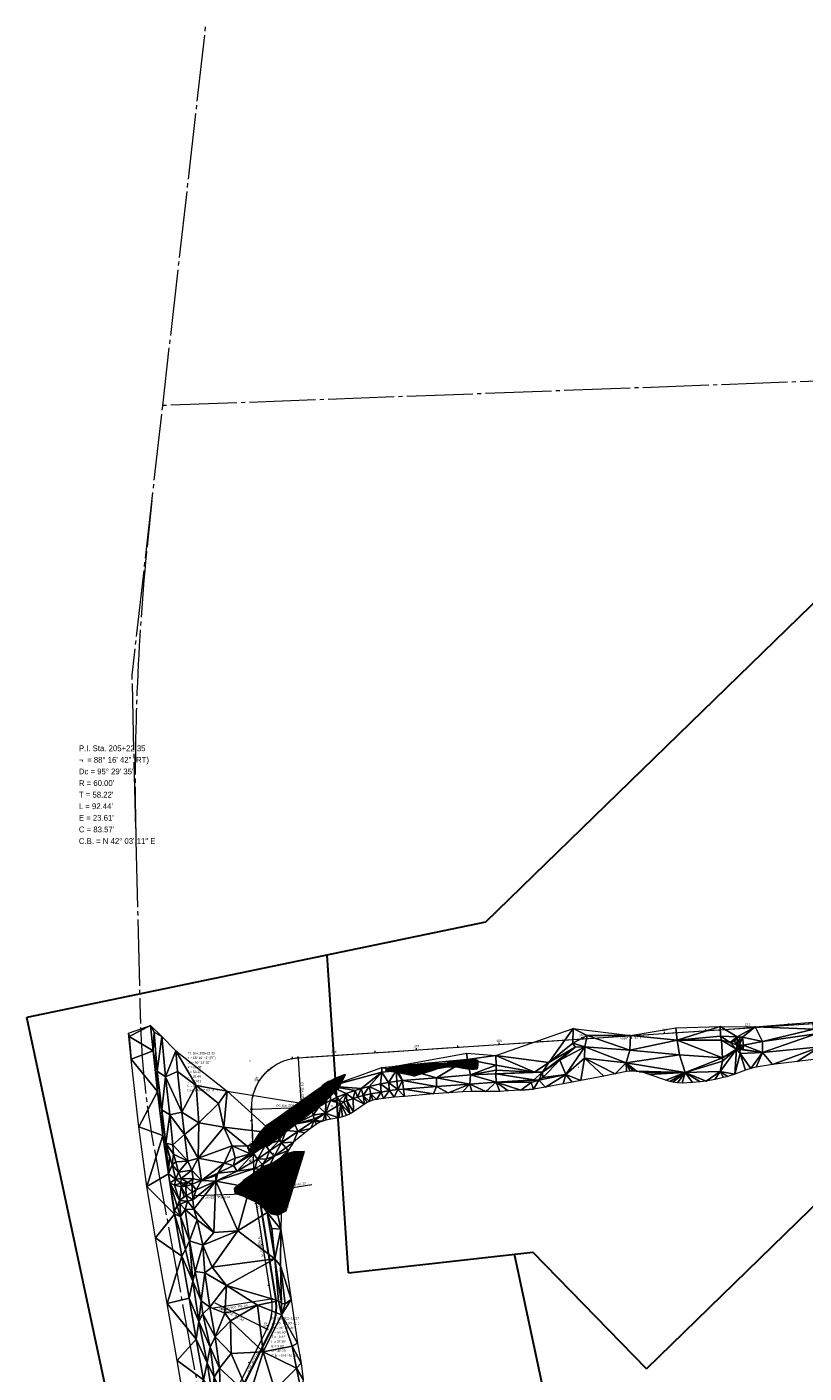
# Model space of a CAD drawing. Extents: x 2399984 to 2508823, y 556481 to 592637.
# Tile 128 of 158: x 2434609 to 2435547, y 569206 to 570831. Entities that reach past the tile are written whole.
import ezdxf
from ezdxf.enums import TextEntityAlignment as Align

# ---------------------------------------------------------------- set-up
doc = ezdxf.new("R2010")
doc.units = 0
doc.header["$MEASUREMENT"] = 0
for name, pattern in [('cl20', [100, 5, -5, 80, -5, 5]), ('cl50', [100, 7.5, -7.5, 70, -7.5, 7.5]), ('stream', [1.4, 0.7, -0.1, 0.1, -0.1, 0.1, -0.1, 0.1, -0.1])]:
    doc.linetypes.add(name, pattern=pattern)
for name, color, linetype, lineweight in [('DT_X_Triangles', 91, 'Continuous', 0), ('EV_Ecological_Wetlands', 151, 'stream', 13), ('GE_P_CL_20', 7, 'cl20', 13), ('GE_P_CL_50', 7, 'cl50', 13), ('RW_X_CL_20', 6, 'cl20', 0)]:
    doc.layers.add(name, color=color, linetype=linetype, lineweight=lineweight)
for name, color, linetype, lineweight, plot in [('GK_Visualization', 30, 'Continuous', 13, False), ('SC_Scratch1', 7, 'Continuous', 0, False), ('SC_Scratch2', 7, 'Continuous', 0, False)]:
    doc.layers.add(name, color=color, linetype=linetype, lineweight=lineweight, plot=plot)
doc.styles.add('Style-font30', font='font30.shx')
doc.styles.add('Style-font31', font='font31.shx')

# ---------------------------------------------------------------- blocks, each defined once
blk = doc.blocks.new('X_9')
at = {"layer": 'GK_Visualization', "color": 1, "linetype": 'Continuous', "lineweight": 0}
for p, q in [((-0.1, -0.1), (0.1, 0.1)), ((-0.1, 0.1), (0.1, -0.1))]:
    blk.add_line(p, q, dxfattribs=at)
blk = doc.blocks.new('X_10')
at = {"layer": 'GK_Visualization', "color": 1, "linetype": 'Continuous', "lineweight": 0}
for p, q in [((-0.1, -0.1), (0.1, 0.1)), ((-0.1, 0.1), (0.1, -0.1))]:
    blk.add_line(p, q, dxfattribs=at)
blk = doc.blocks.new('X_11')
at = {"layer": 'GK_Visualization', "color": 1, "linetype": 'Continuous', "lineweight": 0}
for p, q in [((-0.1, -0.1), (0.1, 0.1)), ((-0.1, 0.1), (0.1, -0.1))]:
    blk.add_line(p, q, dxfattribs=at)
blk = doc.blocks.new('X_12')
at = {"layer": 'GK_Visualization', "color": 1, "linetype": 'Continuous', "lineweight": 0}
for p, q in [((-0.1, -0.1), (0.1, 0.1)), ((-0.1, 0.1), (0.1, -0.1))]:
    blk.add_line(p, q, dxfattribs=at)
blk = doc.blocks.new('X_13')
at = {"layer": 'GK_Visualization', "color": 1, "linetype": 'Continuous', "lineweight": 0}
for p, q in [((-0.1, -0.1), (0.1, 0.1)), ((-0.1, 0.1), (0.1, -0.1))]:
    blk.add_line(p, q, dxfattribs=at)
blk = doc.blocks.new('X_14')
at = {"layer": 'GK_Visualization', "color": 1, "linetype": 'Continuous', "lineweight": 0}
for p, q in [((-0.1, -0.1), (0.1, 0.1)), ((-0.1, 0.1), (0.1, -0.1))]:
    blk.add_line(p, q, dxfattribs=at)
blk = doc.blocks.new('X_125')
at = {"layer": 'GK_Visualization', "color": 1, "linetype": 'Continuous', "lineweight": 0}
for p, q in [((-0.1, -0.1), (0.1, 0.1)), ((-0.1, 0.1), (0.1, -0.1))]:
    blk.add_line(p, q, dxfattribs=at)
blk = doc.blocks.new('X_126')
at = {"layer": 'GK_Visualization', "color": 1, "linetype": 'Continuous', "lineweight": 0}
for p, q in [((-0.1, -0.1), (0.1, 0.1)), ((-0.1, 0.1), (0.1, -0.1))]:
    blk.add_line(p, q, dxfattribs=at)
blk = doc.blocks.new('X_127')
at = {"layer": 'GK_Visualization', "color": 1, "linetype": 'Continuous', "lineweight": 0}
for p, q in [((-0.1, -0.1), (0.1, 0.1)), ((-0.1, 0.1), (0.1, -0.1))]:
    blk.add_line(p, q, dxfattribs=at)
blk = doc.blocks.new('SURVPN-CROSS_44')
at = {"layer": 'GK_Visualization', "color": 30, "linetype": 'Continuous', "lineweight": 0}
for p, q in [((0.1, 0), (-0.1, 0)), ((0, 0.1), (0, -0.1))]:
    blk.add_line(p, q, dxfattribs=at)
blk = doc.blocks.new('SURVPN-CROSS_45')
at = {"layer": 'GK_Visualization', "color": 30, "linetype": 'Continuous', "lineweight": 0}
for p, q in [((0.1, 0), (-0.1, 0)), ((0, 0.1), (0, -0.1))]:
    blk.add_line(p, q, dxfattribs=at)
blk = doc.blocks.new('SURVPN-CROSS_46')
at = {"layer": 'GK_Visualization', "color": 30, "linetype": 'Continuous', "lineweight": 0}
for p, q in [((0.1, 0), (-0.1, 0)), ((0, 0.1), (0, -0.1))]:
    blk.add_line(p, q, dxfattribs=at)
blk = doc.blocks.new('SURVPN-CROSS_47')
at = {"layer": 'GK_Visualization', "color": 30, "linetype": 'Continuous', "lineweight": 0}
for p, q in [((0.1, 0), (-0.1, 0)), ((0, 0.1), (0, -0.1))]:
    blk.add_line(p, q, dxfattribs=at)

msp = doc.modelspace()

# ---------------------------------------------------------------- hatches: boundary and pattern name
at = {"layer": 'EV_Ecological_Wetlands', "linetype": 'Continuous'}
h = msp.add_hatch(dxfattribs=at)
h.set_pattern_fill('HATCH', color=256, style=0, pattern_type=2)
h.set_pattern_definition([(48.8077, (2435063.42464, 569648.2043), (-0.3762517, 0.3292941), [])])
h.paths.add_polyline_path([(2435045.7, 569573.6), (2435045.2, 569573.5), (2435042.1, 569572.2), (2435041.6, 569571.2), (2435042.2, 569570.4), (2435045.2, 569570), (2435052, 569569.3), (2435054, 569569), (2435056.5, 569568.5), (2435072.8, 569565.3), (2435075.5, 569564.6), (2435077.5, 569564.6), (2435079.4, 569565.4), (2435091.4, 569569), (2435097.1, 569570.7), (2435101.6, 569572), (2435104.6, 569573.3), (2435107.6, 569573.8), (2435116.4, 569575.5), (2435129.4, 569574.9), (2435135.1, 569573.8), (2435140.2, 569573), (2435145.6, 569572.4), (2435149, 569572.4), (2435152.2, 569572.9), (2435153.1, 569574.5), (2435153.4, 569578.2), (2435153.4, 569578.6), (2435153.6, 569581.4), (2435153.4, 569582.9), (2435151.1, 569583.7), (2435148.6, 569584.2), (2435143.6, 569584.1), (2435112.3, 569579.5), (2435106.9, 569578.8), (2435101.2, 569579.3), (2435096.9, 569579.4), (2435096.8, 569579.4)])
h = msp.add_hatch(dxfattribs=at)
h.set_pattern_fill('HATCH', color=256, style=0, pattern_type=2)
h.set_pattern_definition([(95.3796, (2435133.30976, 569586.6133), (-0.497798, -0.046877), [])])
h.paths.add_polyline_path([(2435153.4, 569582.9), (2435151.1, 569583.7), (2435148.6, 569584.2), (2435143.6, 569584.1), (2435115.9, 569580), (2435153.5, 569582.2)])
h = msp.add_hatch(dxfattribs=at)
h.set_pattern_fill('HATCH', color=256, style=0, pattern_type=2)
h.set_pattern_definition([(137.0861, (2434842.502, 569490.8567), (-0.6808984, -0.732378), [])])
h.paths.add_polyline_path([(2434897.6, 569504.5), (2434896.5, 569503.4), (2434895.5, 569502.4), (2434894.5, 569501.3), (2434893.5, 569500.2), (2434892.5, 569499.1), (2434891.5, 569498), (2434890.6, 569496.8), (2434889.7, 569495.6), (2434888.8, 569494.5), (2434887.9, 569493.3), (2434887, 569492.1), (2434886.2, 569490.8), (2434885.4, 569489.6), (2434884.6, 569488.3), (2434884.4, 569488.1), (2434883.8, 569487.1), (2434883, 569485.8), (2434882.3, 569484.5), (2434881.6, 569483.2), (2434881, 569482.1), (2434880.8, 569481.7), (2434880.3, 569480.6), (2434879.6, 569479.2), (2434879, 569477.9), (2434878.4, 569476.5), (2434877.9, 569475.1), (2434877.3, 569473.8), (2434876.8, 569472.4), (2434876.4, 569471.3), (2434876.4, 569471.3), (2434877.2, 569471.2), (2434898.2, 569479.5), (2434899.5, 569479.7), (2434900.6, 569480.4), (2434901.1, 569480.7), (2434907.8, 569486.6), (2434928.7, 569502.5), (2434964.1, 569529.1), (2434970.3, 569535.3), (2434984.1, 569548.7), (2434985.2, 569549.5), (2434985.8, 569550.7), (2434988, 569555.4), (2434993.5, 569566.3), (2434993.2, 569566.2), (2434992.1, 569565.8), (2434990.7, 569565.4), (2434989.3, 569564.9), (2434987.9, 569564.3), (2434986.5, 569563.8), (2434985.2, 569563.2), (2434983.8, 569562.6), (2434982.5, 569562), (2434981.1, 569561.4), (2434979.8, 569560.7), (2434978.5, 569560), (2434977.4, 569559.3), (2434976.9, 569559.2), (2434975.8, 569558.7), (2434975.1, 569558.6), (2434972.9, 569557.6), (2434971, 569556.6), (2434969.2, 569555.5), (2434968.6, 569555.1), (2434967.3, 569554.1), (2434965.8, 569552.7), (2434964, 569550.7), (2434952.5, 569542.6), (2434911.6, 569513.8), (2434900.2, 569505.9), (2434899.7, 569505.7), (2434898.2, 569505.1)])
h = msp.add_hatch(dxfattribs=at)
h.set_pattern_fill('HATCH', color=256, style=0, pattern_type=2)
h.set_pattern_definition([(95.3796, (2435096.1708, 569581.6674), (-0.497798, -0.046877), [])])
h.paths.add_polyline_path([(2435101.2, 569579.3), (2435096.9, 569579.4), (2435096.8, 569579.4), (2435087.7, 569578.4), (2435102.3, 569579.2)])
h = msp.add_hatch(dxfattribs=at)
h.set_pattern_fill('HATCH', color=256, style=0, pattern_type=2)
h.set_pattern_definition([(182.0861, (2434846.5141, 569476.52887), (0.0182007, -0.4996686), [])])
h.paths.add_polyline_path([(2434898.2, 569505.1), (2434897.6, 569504.5), (2434896.5, 569503.4), (2434895.5, 569502.4), (2434894.5, 569501.3), (2434893.5, 569500.2), (2434892.5, 569499.1), (2434891.5, 569498), (2434890.6, 569496.8), (2434889.7, 569495.6), (2434888.8, 569494.5), (2434887.9, 569493.3), (2434887, 569492.1), (2434886.2, 569490.8), (2434885.4, 569489.6), (2434884.6, 569488.3), (2434884.4, 569488.1), (2434883.8, 569487.1), (2434883, 569485.8), (2434882.3, 569484.5), (2434881.6, 569483.2), (2434881, 569482.1), (2434880.8, 569481.7), (2434880.3, 569480.6), (2434879.6, 569479.2), (2434879, 569477.9), (2434878.4, 569476.5), (2434877.9, 569475.1), (2434877.3, 569473.8), (2434876.8, 569472.4), (2434876.4, 569471.3), (2434876.4, 569471.3), (2434877.2, 569471.2), (2434896, 569478.6), (2434898.4, 569505.1)])
h = msp.add_hatch(dxfattribs=at)
h.set_pattern_fill('HATCH', color=256, style=0, pattern_type=2)
h.set_pattern_definition([(137.0861, (2434841.7886, 569480.4641), (-0.6808984, -0.732378), [])])
h.paths.add_polyline_path([(2434930.7, 569472.7), (2434922.1, 569470.4), (2434906.8, 569459.7), (2434895.3, 569455.3), (2434879.4, 569444.6), (2434869.8, 569437.6), (2434865.1, 569433.2), (2434859.1, 569428.5), (2434859.9, 569423), (2434870.1, 569419.1), (2434880.7, 569414.4), (2434887, 569411.3), (2434897.1, 569403.5), (2434903.6, 569397.7), (2434911.5, 569396.4), (2434921.9, 569401.4), (2434943.8, 569473.3)])
h = msp.add_hatch(dxfattribs=at)
h.set_pattern_fill('HATCH', color=256, style=0, pattern_type=2)
h.set_pattern_definition([(182.0861, (2434879.6023, 569429.99326), (0.018201, -0.4996686), [])])
h.paths.add_polyline_path([(2434879.4, 569444.6), (2434870.4, 569438.1), (2434872.2, 569418.1), (2434880.7, 569414.4), (2434887, 569411.3), (2434897.1, 569403.5), (2434898.3, 569402.4), (2434896.7, 569410), (2434894.6, 569454.8)])

# ---------------------------------------------------------------- linework, layer by layer
at = {"layer": 'EV_Ecological_Wetlands', "linetype": 'Continuous', "flags": 128}
for points in [[(2435045.7, 569573.6), (2435045.2, 569573.5), (2435042.1, 569572.2), (2435041.6, 569571.2), (2435042.2, 569570.4), (2435045.2, 569570), (2435052, 569569.3), (2435054, 569569), (2435056.5, 569568.5), (2435072.8, 569565.3), (2435075.5, 569564.6), (2435077.5, 569564.6), (2435079.4, 569565.4), (2435091.4, 569569), (2435097.1, 569570.7), (2435101.6, 569572), (2435104.6, 569573.3), (2435107.6, 569573.8), (2435116.4, 569575.5), (2435129.4, 569574.9), (2435135.1, 569573.8), (2435140.2, 569573), (2435145.6, 569572.4), (2435149, 569572.4), (2435152.2, 569572.9), (2435153.1, 569574.5), (2435153.4, 569578.2), (2435153.4, 569578.6), (2435153.6, 569581.4), (2435153.4, 569582.9), (2435151.1, 569583.7), (2435148.6, 569584.2), (2435143.6, 569584.1), (2435112.3, 569579.5), (2435106.9, 569578.8), (2435101.2, 569579.3), (2435096.9, 569579.4), (2435096.8, 569579.4), (2435045.7, 569573.6)], [(2435153.4, 569582.9), (2435151.1, 569583.7), (2435148.6, 569584.2), (2435143.6, 569584.1), (2435115.9, 569580), (2435153.5, 569582.2), (2435153.4, 569582.9)], [(2434897.6, 569504.5), (2434896.5, 569503.4), (2434895.5, 569502.4), (2434894.5, 569501.3), (2434893.5, 569500.2), (2434892.5, 569499.1), (2434891.5, 569498), (2434890.6, 569496.8), (2434889.7, 569495.6), (2434888.8, 569494.5), (2434887.9, 569493.3), (2434887, 569492.1), (2434886.2, 569490.8), (2434885.4, 569489.6), (2434884.6, 569488.3), (2434884.4, 569488.1), (2434883.8, 569487.1), (2434883, 569485.8), (2434882.3, 569484.5), (2434881.6, 569483.2), (2434881, 569482.1), (2434880.8, 569481.7), (2434880.3, 569480.6), (2434879.6, 569479.2), (2434879, 569477.9), (2434878.4, 569476.5), (2434877.9, 569475.1), (2434877.3, 569473.8), (2434876.8, 569472.4), (2434876.4, 569471.3), (2434876.4, 569471.3), (2434877.2, 569471.2), (2434898.2, 569479.5), (2434899.5, 569479.7), (2434900.6, 569480.4), (2434901.1, 569480.7), (2434907.8, 569486.6), (2434928.7, 569502.5), (2434964.1, 569529.1), (2434970.3, 569535.3), (2434984.1, 569548.7), (2434985.2, 569549.5), (2434985.8, 569550.7), (2434988, 569555.4), (2434993.5, 569566.3), (2434993.2, 569566.2), (2434992.1, 569565.8), (2434990.7, 569565.4), (2434989.3, 569564.9), (2434987.9, 569564.3), (2434986.5, 569563.8), (2434985.2, 569563.2), (2434983.8, 569562.6), (2434982.5, 569562), (2434981.1, 569561.4), (2434979.8, 569560.7), (2434978.5, 569560), (2434977.4, 569559.3), (2434976.9, 569559.2), (2434975.8, 569558.7), (2434975.1, 569558.6), (2434972.9, 569557.6), (2434971, 569556.6), (2434969.2, 569555.5), (2434968.6, 569555.1), (2434967.3, 569554.1), (2434965.8, 569552.7), (2434964, 569550.7), (2434952.5, 569542.6), (2434911.6, 569513.8), (2434900.2, 569505.9), (2434899.7, 569505.7), (2434898.2, 569505.1), (2434897.6, 569504.5)], [(2435101.2, 569579.3), (2435096.9, 569579.4), (2435096.8, 569579.4), (2435087.7, 569578.4), (2435102.3, 569579.2), (2435101.2, 569579.3)], [(2434898.2, 569505.1), (2434897.6, 569504.5), (2434896.5, 569503.4), (2434895.5, 569502.4), (2434894.5, 569501.3), (2434893.5, 569500.2), (2434892.5, 569499.1), (2434891.5, 569498), (2434890.6, 569496.8), (2434889.7, 569495.6), (2434888.8, 569494.5), (2434887.9, 569493.3), (2434887, 569492.1), (2434886.2, 569490.8), (2434885.4, 569489.6), (2434884.6, 569488.3), (2434884.4, 569488.1), (2434883.8, 569487.1), (2434883, 569485.8), (2434882.3, 569484.5), (2434881.6, 569483.2), (2434881, 569482.1), (2434880.8, 569481.7), (2434880.3, 569480.6), (2434879.6, 569479.2), (2434879, 569477.9), (2434878.4, 569476.5), (2434877.9, 569475.1), (2434877.3, 569473.8), (2434876.8, 569472.4), (2434876.4, 569471.3), (2434876.4, 569471.3), (2434877.2, 569471.2), (2434896, 569478.6), (2434898.4, 569505.1), (2434898.2, 569505.1)], [(2434930.7, 569472.7), (2434922.1, 569470.4), (2434906.8, 569459.7), (2434895.3, 569455.3), (2434879.4, 569444.6), (2434869.8, 569437.6), (2434865.1, 569433.2), (2434859.1, 569428.5), (2434859.9, 569423), (2434870.1, 569419.1), (2434880.7, 569414.4), (2434887, 569411.3), (2434897.1, 569403.5), (2434903.6, 569397.7), (2434911.5, 569396.4), (2434921.9, 569401.4), (2434943.8, 569473.3), (2434930.7, 569472.7)], [(2434879.4, 569444.6), (2434870.4, 569438.1), (2434872.2, 569418.1), (2434880.7, 569414.4), (2434887, 569411.3), (2434897.1, 569403.5), (2434898.3, 569402.4), (2434896.7, 569410), (2434894.6, 569454.8), (2434879.4, 569444.6)]]:
    msp.add_lwpolyline(points, close=True, dxfattribs=at)
at = {"layer": 'GE_P_CL_20'}
for p, q in [((2434936.1, 569586.3), (2435739.5, 569639.7)), ((2434883.9, 569422.3), (2434880.1, 569524.2)), ((2434904.2, 569295.1), (2434883.9, 569422.3)), ((2434859.3, 569180.3), (2434898.6, 569258.7))]:
    msp.add_line(p, q, dxfattribs=at)
at = {"layer": 'GE_P_CL_20', "linetype": 'Continuous'}
for p, q in [((2435378.6, 569615.7), (2435378.4, 569617.7)), ((2435428.5, 569619), (2435428.3, 569621)), ((2435478.3, 569622.3), (2435478.2, 569624.3)), ((2435528.2, 569625.7), (2435528.1, 569627.7)), ((2435129.1, 569599.1), (2435129, 569601.1)), ((2435179, 569602.4), (2435178.9, 569604.4)), ((2435228.9, 569605.7), (2435228.8, 569607.7)), ((2435278.8, 569609.1), (2435278.7, 569611.1)), ((2435328.7, 569612.4), (2435328.5, 569614.4)), ((2434929.6, 569585.5), (2434929.2, 569587.4)), ((2434936.2, 569585.3), (2434940.8, 569515.3)), ((2434979.5, 569589.1), (2434979.3, 569591.1)), ((2435029.3, 569592.5), (2435029.2, 569594.5)), ((2435079.2, 569595.8), (2435079.1, 569597.8)), ((2434889.3, 569558.3), (2434887.6, 569559.4)), ((2434881.1, 569524.2), (2434950, 569526.7)), ((2434880.7, 569510.1), (2434878.7, 569510)), ((2434882.5, 569460.1), (2434880.5, 569460)), ((2434882.9, 569422.2), (2434810.9, 569419.6)), ((2434884.8, 569422.4), (2434952.8, 569433.3)), ((2434885.8, 569410.3), (2434883.8, 569410)), ((2434893.7, 569360.9), (2434891.7, 569360.6)), ((2434901.6, 569311.5), (2434899.6, 569311.2)), ((2434903.2, 569294.9), (2434834, 569283.9)), ((2434897.7, 569259.2), (2434836.1, 569290)), ((2434900.3, 569262.4), (2434898.4, 569263.2)), ((2434878, 569217.7), (2434876.2, 569218.5))]:
    msp.add_line(p, q, dxfattribs=at)
for centre in [(2434936.1, 569586.3), (2434880.1, 569524.2), (2434883.9, 569422.3), (2434883.9, 569422.3), (2434904.2, 569295.1), (2434898.6, 569258.7)]:
    msp.add_circle(centre, 1, dxfattribs=at)
at = {"layer": 'GE_P_CL_20', "extrusion": (0, 0, -1)}
msp.add_arc((-2434940.1, 569526.4), 60, 357.9139, 86.1923, dxfattribs=at)
at = {"layer": 'GE_P_CL_20'}
msp.add_arc((2434845, 569285.6), 60, 333.3861, 9.0861, dxfattribs=at)
at = {"layer": 'GK_Visualization', "color": 1, "flags": 128}
for points in [[(2434883.9, 569422.3), (2434880.1, 569524.2, -0.40544), (2434936.1, 569586.3), (2435739.5, 569639.7, 0.406061), (2435795.5, 569701.9)], [(2435361.4, 567796.4), (2435241.8, 567943, -0.091254), (2435231.4, 567962), (2435077.1, 568427.8), (2434984.5, 568863.9, 0.156821), (2434966.2, 568895.8), (2434901.5, 568954.7, -0.162787), (2434883, 568987.9), (2434854, 569142.3, -0.164079), (2434859.3, 569180.3), (2434898.6, 569258.7, 0.157043), (2434904.2, 569295.1), (2434883.9, 569422.3, -0.061163), (2434883.3, 569436.9)], [(2435361.4, 567796.4), (2435241.8, 567943, -0.091254), (2435231.4, 567962), (2435077.1, 568427.8), (2434984.5, 568863.9, 0.156821), (2434966.2, 568895.8), (2434901.5, 568954.7, -0.162787), (2434883, 568987.9), (2434854, 569142.3, -0.164079), (2434859.3, 569180.3), (2434898.6, 569258.7, 0.157043), (2434904.2, 569295.1), (2434883.9, 569422.3, -0.061163), (2434883.3, 569436.9)]]:
    msp.add_lwpolyline(points, format="xyb", dxfattribs=at)
at = {"layer": 'GK_Visualization', "color": 30, "extrusion": (0, 0, -1)}
msp.add_arc((-2434940.1, 569526.4), 60, 357.9139, 86.1923, dxfattribs=at)
at = {"layer": 'RW_X_CL_20'}
for p, q in [((2434824.2, 570830.9), (2434772.4, 570373.3)), ((2434772.4, 570374.1), (2436047.4, 570421.8)), ((2434772.4, 570373.3), (2434735.5, 570048.1)), ((2434760.5, 570269), (2434754.3, 570207.9)), ((2434735.5, 570048.1), (2434745.7, 569632.8)), ((2434760.9, 569485.1), (2434861.6, 568934))]:
    msp.add_line(p, q, dxfattribs=at)
for centre, radius, start, end in [((2437604.4, 569917.7), 2864.8, 174.1877, 181.4045), ((2435700.4, 569656.5), 954.9, 181.4198, 190.3391)]:
    msp.add_arc(centre, radius, start, end, dxfattribs=at)
at = {"layer": 'SC_Scratch1', "color": 4, "lineweight": 30}
for p, q in [((2435162.5, 569749.9), (2435630.2, 570205.7)), ((2435356.5, 569210.9), (2436385.2, 570213.5)), ((2435162.5, 569749.9), (2434608.9, 569635)), ((2434996.9, 569326.8), (2434971.4, 569710.2)), ((2434908.9, 568222.8), (2434608.9, 569635)), ((2434996.9, 569326.8), (2435219.3, 569351.8)), ((2435393.8, 568424.5), (2435197.4, 569349.3)), ((2435356.5, 569210.9), (2435219.3, 569351.8))]:
    msp.add_line(p, q, dxfattribs=at)
at = {"layer": 'SC_Scratch2', "color": 4, "linetype": 'Continuous', "lineweight": 30}
for p, q in [((2434909.1, 569295.9), (2434888.8, 569423.1)), ((2434863.8, 569178), (2434903.1, 569256.5))]:
    msp.add_line(p, q, dxfattribs=at)
msp.add_arc((2434845, 569285.6), 65, 333.3861, 9.0861, dxfattribs=at)

# ---------------------------------------------------------------- block references
at = {"layer": 'GK_Visualization', "color": 30, "linetype": 'Continuous', "lineweight": 0}
for name, p in [('SURVPN-CROSS_46', (2434878, 569582.4)), ('SURVPN-CROSS_44', (2434936.1, 569586.3)), ('SURVPN-CROSS_45', (2434880.1, 569524.2)), ('SURVPN-CROSS_47', (2434940.1, 569526.4))]:
    msp.add_blockref(name, p, dxfattribs=at)
at = {"layer": 'GK_Visualization', "color": 1, "linetype": 'Continuous', "lineweight": 0}
for name, p in [('X_127', (2434936.1, 569586.3)), ('X_14', (2435274.4, 569575)), ('X_13', (2435007.2, 569541)), ('X_126', (2434880.1, 569524.2)), ('X_12', (2434977.1, 569528.1)), ('X_11', (2434906.6, 569471.1)), ('X_125', (2434883.9, 569422.3)), ('X_10', (2434885, 569415)), ('X_9', (2434898.6, 569258.7))]:
    msp.add_blockref(name, p, dxfattribs=at)

# ---------------------------------------------------------------- texts
at = {"layer": 'GE_P_CL_20', "linetype": 'Continuous', "style": 'Style-font31'}
for s, rotation, p in [('209', 3.8077, (2435278.7, 569612.1)), ('210', 3.8077, (2435378.5, 569618.7)), ('211', 3.8077, (2435478.4, 569625.3)), ('207', 3.8077, (2435079.4, 569598.8)), ('208', 3.8077, (2435178.9, 569605.4)), ('206', 3.8077, (2434979.4, 569592.1)), ('205', 57.8327, (2434886.8, 569560)), ('204', 92.0861, (2434879.5, 569460.1)), ('203', 99.0861, (2434890.7, 569360.5)), ('202', 67.2555, (2434897.5, 569263.6))]:
    msp.add_text(s, height=2.8, rotation=rotation, dxfattribs=at).set_placement(p, align=Align.CENTER)
for s, rotation, p in [('N 86%%d 11\' 32" E', 3.8077, (2435337.9, 569611.6)), ('N 2%%d 05\' 10" W', 272.0861, (2434880.6, 569473)), ('N 9%%d 05\' 10" W', 279.0861, (2434892.7, 569358.2)), ('N 26%%d 36\' 50" E', 63.3861, (2434880.2, 569218.9))]:
    msp.add_text(s, height=2.8, rotation=rotation, dxfattribs=at).set_placement(p, align=Align.TOP_CENTER)
for s, p in [('¬', (2434802.4, 569587.6)), ('P.I. Sta. 205+22.35', (2434802.4, 569593.2)), ('= 88%%d 16\' 42" (RT)', (2434805.9, 569587.6)), ("T = 58.22'", (2434802.4, 569570.8)), ('Dc = 95%%d 29\' 35"', (2434802.4, 569582)), ("R = 60.00'", (2434802.4, 569576.4)), ("C = 83.57'", (2434802.4, 569554)), ("L = 92.44'", (2434802.4, 569565.2)), ("E = 23.61'", (2434802.4, 569559.6)), ('C.B. = N 42%%d 03\' 11" E', (2434802.4, 569548.4)), ('¬', (2434887, 569446.4)), ('P.I. Sta. 203+99.63', (2434887, 569452)), ('Dc = 95%%d 29\' 35"', (2434887, 569440.8)), ('= 64%%d 00\' 45" (RT)', (2434890.5, 569446.4)), ("T = 37.50'", (2434887, 569429.6)), ("R = 60.00'", (2434887, 569435.2)), ("L = 67.03'", (2434887, 569424)), ("C = 63.60'", (2434887, 569412.8)), ('C.B. = N 22%%d 55\' 13" E', (2434887, 569407.2)), ("E = 10.76'", (2434887, 569418.4)), ('¬', (2434904, 569267.4)), ('P.I. Sta. 202+15.27', (2434904, 569273)), ('Dc = 95%%d 29\' 35"', (2434904, 569261.8)), ('= 35%%d 42\' 00" (LT)', (2434907.5, 569267.4)), ("T = 19.32'", (2434904, 569250.6)), ("R = 60.00'", (2434904, 569256.2)), ("L = 37.38'", (2434904, 569245)), ("C = 36.78'", (2434904, 569233.8)), ('C.B. = N 8%%d 45\' 50" E', (2434904, 569228.2)), ("E = 3.03'", (2434904, 569239.4))]:
    msp.add_text(s, height=2.8, dxfattribs=at).set_placement(p, align=Align.TOP_LEFT)
for s, rotation, p in [('PT Sta. 205+56.57', 273.8077, (2434939.5, 569556.4)), ('PC Sta. 204+64.13', 2.0861, (2434910.1, 569526.7)), ('PC Sta. 203+62.13', 9.0861, (2434913.3, 569428.4)), ('POT Sta. 203+62.13', 182.0861, (2434853.9, 569419.8)), ('PC Sta. 201+95.95', 153.3861, (2434871.1, 569270.9)), ('PT Sta. 202+33.33', 189.0861, (2434874.8, 569289))]:
    msp.add_text(s, height=2.8, rotation=rotation, dxfattribs=at).set_placement(p)
at = {"layer": 'GE_P_CL_50', "linetype": 'Continuous', "style": 'Style-font31'}
for s, p in [('P.I. Sta. 205+22.35', (2434671.6, 569963.5)), ('¬', (2434671.6, 569949.5)), ('= 88%%d 16\' 42" (RT)', (2434681.6, 569949.5)), ('Dc = 95%%d 29\' 35"', (2434671.6, 569935.5)), ("T = 58.22'", (2434671.6, 569907.5)), ("R = 60.00'", (2434671.6, 569921.5)), ("L = 92.44'", (2434671.6, 569893.5)), ("E = 23.61'", (2434671.6, 569879.5)), ("C = 83.57'", (2434671.6, 569865.5)), ('C.B. = N 42%%d 03\' 11" E', (2434671.6, 569851.5))]:
    msp.add_text(s, height=7, dxfattribs=at).set_placement(p, align=Align.TOP_LEFT)
at = {"layer": 'GK_Visualization', "color": 1, "style": 'Style-font30'}
for s, p in [('MJT202', (2434936.1, 569586.3)), ('TEMP79', (2435274.4, 569575)), ('TEMP78', (2435007.2, 569541)), ('MJT201', (2434880.1, 569524.2)), ('TEMP77', (2434977.1, 569528.1)), ('TEMP76', (2434906.6, 569471.1)), ('MJT200', (2434883.9, 569422.3)), ('TEMP75', (2434885, 569415)), ('TEMP74', (2434898.6, 569258.7))]:
    msp.add_text(s, height=0.14, dxfattribs=at).set_placement(p, align=Align.RIGHT)

# ---------------------------------------------------------------- meshes
at = {"layer": 'DT_X_Triangles'}
mesh = msp.add_polyface(dxfattribs=at)
corners = [(2435465.9, 569611.5), (2435487.6, 569623.6), (2435472.3, 569611.2), (2435469.3, 569596.4), (2435496.6, 569592.8), (2435469.7, 569591.4), (2435473.4, 569596.3), (2435482.4, 569573.5), (2435476, 569571.5), (2435472.1, 569597.4), (2435473.4, 569600.9), (2435472.9, 569596.7), (2435496.4, 569606.1), (2435473.6, 569601.4), (2435489, 569575), (2435557.2, 569629.1), (2435558.7, 569620.9), (2435508.7, 569578.1), (2435561.4, 569615.2), (2435566.2, 569599.4), (2435538.3, 569582), (2435568.1, 569585.5), (2435633.2, 569619.3), (2435632.4, 569639.2), (2435635.2, 569630.4), (2435629.6, 569605.7), (2435606.9, 569589.3), (2435583.6, 569587.2), (2435629.7, 569594.8), (2435630.1, 569590.8), (2435666.2, 569599.6), (2435659.8, 569630.8), (2435635.3, 569590.6), (2435640.3, 569639.2), (2435647.7, 569641.7), (2435639.8, 569589.9), (2435657.8, 569642.4)]
mesh.append_faces([[corners[k] for k in face] for face in [(0, 1, 2), (3, 4, 5), (3, 6, 4), (5, 4, 7), (5, 7, 8), (9, 10, 11), (2, 1, 12), (2, 12, 13), (11, 10, 6), (6, 13, 4), (6, 10, 13), (13, 12, 4), (7, 4, 14), (1, 15, 16), (1, 16, 12), (14, 4, 17), (12, 18, 4), (12, 16, 18), (4, 19, 17), (4, 18, 19), (17, 19, 20), (20, 19, 21), (15, 22, 16), (15, 23, 24), (15, 24, 22), (16, 25, 18), (16, 22, 25), (18, 25, 19), (19, 26, 27), (19, 27, 21), (19, 25, 28), (19, 28, 26), (26, 28, 29), (25, 30, 28), (25, 22, 31), (28, 30, 32), (28, 32, 29), (23, 33, 24), (23, 34, 33), (22, 24, 31), (24, 33, 31), (32, 30, 35), (33, 34, 36)]])
mesh = msp.add_polyface(dxfattribs=at)
corners = [(2434731.6, 569616.1), (2434758.2, 569625.4), (2434732.2, 569611.9), (2434734.8, 569584.6), (2434761.2, 569594.7), (2434766.3, 569545.6), (2434744, 569502.8), (2434773, 569492.6), (2434753.8, 569431), (2434771.9, 569611.8), (2434762.3, 569617.1), (2434766.2, 569570.3), (2434776.2, 569563.4), (2434771.6, 569523.5), (2434781.4, 569517.4), (2434776.6, 569483.4), (2434788.8, 569594.7), (2434779.7, 569446.3), (2434790.7, 569569.8), (2434795.8, 569520.5), (2434784.8, 569481.3), (2434785.6, 569470.1), (2434784, 569457.2), (2434781.1, 569467.1), (2434798.9, 569493.7), (2434788.5, 569460.8), (2434802.9, 569461.6), (2434813.1, 569552.9), (2434816.4, 569507.9), (2434815.4, 569464.9)]
mesh.append_faces([[corners[k] for k in face] for face in [(0, 1, 2), (0, 2, 3), (2, 1, 4), (2, 4, 3), (3, 4, 5), (3, 5, 6), (6, 5, 7), (6, 7, 8), (1, 9, 10), (1, 10, 4), (4, 10, 11), (4, 11, 5), (10, 9, 11), (11, 9, 12), (11, 12, 13), (11, 13, 5), (5, 13, 7), (13, 12, 14), (13, 14, 15), (13, 15, 7), (9, 16, 12), (7, 15, 17), (12, 16, 18), (12, 18, 19), (12, 19, 14), (15, 14, 20), (15, 20, 21), (15, 21, 22), (15, 22, 23), (15, 23, 17), (14, 19, 24), (14, 24, 20), (22, 21, 25), (20, 24, 26), (20, 26, 21), (21, 26, 25), (16, 27, 18), (18, 27, 19), (19, 27, 28), (19, 28, 24), (24, 28, 29), (24, 29, 26)]])
mesh = msp.add_polyface(dxfattribs=at)
corners = [(2435140.3, 569584.4), (2435174.9, 569589.2), (2435175, 569577.2), (2435143.3, 569554.4), (2435144.2, 569565.6), (2435175.3, 569556.7), (2435162.8, 569545.4), (2435175.1, 569571.5), (2435174.9, 569566.8), (2435179.7, 569545.6), (2435221.4, 569569.1), (2435231.1, 569569), (2435220.8, 569559.8), (2435267.9, 569621.5), (2435238.7, 569580.6), (2435205, 569547.3), (2435189.8, 569546.2), (2435226.8, 569559.2), (2435217.5, 569556.5), (2435220.1, 569548.4), (2435220.4, 569548.4), (2435234.7, 569550.7), (2435259.1, 569566.1), (2435231.3, 569562.6), (2435270.7, 569599.1), (2435252.1, 569583.3), (2435256.1, 569554.7), (2435267.8, 569604.1), (2435282, 569599.7), (2435266.8, 569556.7), (2435281.8, 569586), (2435277.5, 569558.8)]
mesh.append_faces([[corners[k] for k in face] for face in [(0, 1, 2), (3, 4, 5), (3, 5, 6), (4, 2, 7), (4, 7, 8), (4, 8, 5), (6, 5, 9), (8, 7, 10), (8, 10, 11), (8, 11, 12), (8, 12, 5), (1, 13, 14), (1, 14, 10), (1, 10, 2), (2, 10, 7), (5, 15, 16), (5, 16, 9), (5, 12, 17), (5, 17, 18), (5, 18, 15), (15, 19, 20), (15, 18, 19), (18, 17, 20), (18, 20, 19), (20, 17, 21), (12, 11, 17), (10, 14, 11), (17, 22, 21), (17, 11, 23), (17, 23, 22), (11, 14, 24), (11, 24, 25), (11, 25, 23), (23, 25, 22), (21, 22, 26), (14, 13, 27), (14, 27, 24), (25, 24, 28), (25, 28, 22), (26, 22, 29), (22, 30, 31), (22, 31, 29)]])
mesh = msp.add_polyface(dxfattribs=at)
corners = [(2435259.1, 569566.1), (2435282, 569599.7), (2435281.8, 569586), (2435267.8, 569604.1), (2435267.9, 569621.5), (2435284.9, 569613.1), (2435270.7, 569599.1), (2435337.1, 569613.1), (2435277.5, 569558.8), (2435305, 569564.3), (2435332.2, 569580.3), (2435318.8, 569567.1), (2435336.4, 569595.4), (2435332.6, 569569.7), (2435340.7, 569570.3), (2435336.8, 569570.3), (2435396.3, 569589.8), (2435403.1, 569568.4), (2435344.4, 569570), (2435393.4, 569607.4), (2435391.8, 569622.4), (2435347.9, 569569.5), (2435354.3, 569568), (2435360, 569566.2), (2435379.8, 569559.2), (2435384.8, 569557.8), (2435388.5, 569556.9), (2435394.1, 569556), (2435445.6, 569624.1), (2435448.1, 569586.4), (2435446, 569612.2), (2435447.2, 569607.5), (2435399.7, 569555.8), (2435412.1, 569556.4), (2435448.2, 569582.3), (2435445.5, 569569.9), (2435428.6, 569558.2), (2435421.5, 569557.3)]
mesh.append_faces([[corners[k] for k in face] for face in [(0, 1, 2), (3, 4, 5), (3, 5, 1), (3, 1, 6), (4, 7, 5), (8, 2, 9), (2, 1, 10), (2, 10, 11), (2, 11, 9), (1, 5, 12), (1, 12, 10), (5, 7, 12), (11, 10, 13), (10, 14, 15), (10, 15, 13), (10, 12, 16), (10, 16, 17), (10, 17, 18), (10, 18, 14), (12, 7, 19), (12, 19, 16), (7, 20, 19), (18, 17, 21), (21, 17, 22), (22, 17, 23), (23, 17, 24), (24, 17, 25), (25, 17, 26), (26, 17, 27), (20, 28, 19), (19, 29, 16), (19, 28, 30), (19, 30, 31), (19, 31, 29), (27, 17, 32), (16, 29, 17), (32, 17, 33), (17, 34, 35), (17, 35, 36), (17, 36, 37), (17, 37, 33), (17, 29, 34)]])
mesh = msp.add_polyface(dxfattribs=at)
corners = [(2435428.6, 569558.2), (2435445.5, 569569.9), (2435439.1, 569560), (2435449.6, 569562.3), (2435463.3, 569566.7), (2435454.7, 569563.7), (2435448.2, 569582.3), (2435465.1, 569596.9), (2435445.6, 569624.1), (2435487.6, 569623.6), (2435465.9, 569611.5), (2435446, 569612.2), (2435457.7, 569604.7), (2435447.2, 569607.5), (2435448.1, 569586.4), (2435462.9, 569606.2), (2435465.9, 569601.7), (2435466, 569601.9), (2435469.7, 569591.4), (2435476, 569571.5), (2435465.8, 569597), (2435469.3, 569596.4), (2435466.9, 569600.7), (2435466.7, 569597.5), (2435472.9, 569596.7), (2435472.3, 569611.2), (2435469.4, 569610.9), (2435468.9, 569601.7), (2435473.6, 569601.4), (2435473.4, 569600.9), (2435472.1, 569600.7), (2435472.1, 569597.4), (2435473.4, 569596.3)]
mesh.append_faces([[corners[k] for k in face] for face in [(0, 1, 2), (2, 1, 3), (1, 4, 5), (1, 5, 3), (1, 6, 7), (1, 7, 4), (8, 9, 10), (8, 10, 11), (11, 10, 12), (11, 12, 13), (13, 12, 7), (13, 7, 14), (14, 7, 6), (12, 15, 16), (12, 16, 7), (12, 10, 15), (15, 10, 17), (15, 17, 16), (4, 18, 19), (4, 7, 18), (7, 16, 20), (7, 20, 21), (7, 21, 18), (20, 22, 23), (20, 23, 24), (20, 24, 21), (20, 16, 22), (10, 25, 26), (10, 26, 27), (10, 27, 17), (16, 17, 27), (16, 27, 28), (16, 28, 29), (16, 29, 30), (16, 30, 22), (23, 22, 31), (23, 31, 24), (22, 30, 31), (27, 26, 25), (27, 25, 28), (21, 24, 32), (31, 30, 29)]])
mesh = msp.add_polyface(dxfattribs=at)
corners = [(2434788.8, 569594.7), (2434850.4, 569546), (2434813.1, 569552.9), (2434840.3, 569530.9), (2434816.4, 569507.9), (2434815.4, 569464.9), (2434846.7, 569502.5), (2434856.6, 569479.8), (2434847.1, 569458.9), (2434906.3, 569495.4), (2434874.8, 569479.5), (2434860.3, 569465), (2434947.3, 569530.1), (2434878.3, 569470.4), (2434858.4, 569456.4), (2434882.5, 569470.6), (2434862.7, 569449.2), (2434887.3, 569463.8), (2434879.5, 569474.5), (2434896.9, 569480.6), (2434901.7, 569473.8), (2434898, 569464.4), (2434893.3, 569457.6), (2434907.4, 569467.5), (2434913.5, 569486.5), (2434911.3, 569490.7), (2434899.1, 569450.6), (2434924, 569474.5), (2434916.1, 569483.7), (2434921.9, 569498.3), (2434921.5, 569477.4), (2434913.9, 569488.5), (2434916.3, 569484.2)]
mesh.append_faces([[corners[k] for k in face] for face in [(0, 1, 2), (2, 1, 3), (2, 3, 4), (5, 4, 6), (5, 6, 7), (5, 7, 8), (4, 3, 6), (3, 1, 6), (6, 1, 9), (6, 9, 10), (6, 10, 7), (8, 7, 11), (1, 12, 9), (7, 13, 11), (7, 10, 13), (14, 11, 13), (14, 13, 15), (16, 15, 17), (10, 18, 13), (10, 9, 19), (10, 19, 18), (13, 18, 15), (18, 19, 15), (15, 19, 17), (17, 20, 21), (17, 21, 22), (17, 19, 20), (22, 21, 23), (19, 24, 20), (19, 9, 25), (19, 25, 24), (21, 20, 23), (26, 23, 27), (20, 28, 23), (20, 24, 28), (9, 29, 25), (23, 28, 30), (25, 29, 31), (25, 31, 24), (24, 32, 28), (24, 31, 32), (31, 29, 32)]])
mesh = msp.add_polyface(dxfattribs=at)
corners = [(2435022.1, 569551.7), (2435035.5, 569554.7), (2435036.5, 569544.9), (2435024, 569542.7), (2435037.2, 569569), (2435022.4, 569533.5), (2435026.5, 569535.1), (2435030.8, 569536.1), (2435039.2, 569537.3), (2435045.4, 569556.5), (2435046.5, 569546.6), (2435037.2, 569574.5), (2435054.5, 569570.6), (2435053.7, 569576.3), (2435051.9, 569538.6), (2435055.4, 569558.1), (2435056.6, 569548), (2435064.7, 569539.7), (2435139.6, 569592), (2435140.3, 569584.4), (2435103.1, 569562.2), (2435062.1, 569558.8), (2435063.3, 569548.6), (2435103.3, 569551.5), (2435099.6, 569542.6), (2435117.1, 569543.9), (2435144.2, 569565.6), (2435143.3, 569554.4), (2435134.6, 569545), (2435145.8, 569545.4), (2435174.9, 569589.2), (2435175, 569577.2), (2435162.8, 569545.4)]
mesh.append_faces([[corners[k] for k in face] for face in [(0, 1, 2), (0, 2, 3), (0, 4, 1), (5, 3, 6), (3, 2, 7), (3, 7, 6), (7, 2, 8), (1, 4, 9), (1, 9, 10), (1, 10, 2), (2, 10, 8), (4, 11, 12), (4, 12, 9), (11, 13, 12), (8, 10, 14), (9, 12, 15), (9, 15, 16), (9, 16, 10), (10, 16, 14), (14, 16, 17), (13, 18, 19), (13, 19, 20), (13, 20, 21), (13, 21, 12), (12, 21, 15), (15, 21, 16), (16, 22, 17), (16, 21, 22), (21, 20, 23), (21, 23, 22), (22, 23, 24), (22, 24, 17), (24, 23, 25), (20, 19, 26), (20, 26, 27), (20, 27, 23), (23, 27, 25), (25, 27, 28), (28, 27, 29), (18, 30, 19), (19, 31, 26), (27, 32, 29)]])
mesh = msp.add_polyface(dxfattribs=at)
corners = [(2434947.3, 569530.1), (2434969.6, 569531.9), (2434961.3, 569527), (2434953.3, 569521.7), (2434974.8, 569551.9), (2434954.4, 569516.9), (2434969.4, 569519.5), (2434975.3, 569534.9), (2434987.9, 569530.7), (2434985.3, 569513.9), (2435037.2, 569574.5), (2435037.2, 569569), (2435012.2, 569549.1), (2435004.9, 569546.8), (2434994, 569543), (2434983.2, 569538.6), (2434985.6, 569534.6), (2434991.5, 569532.7), (2434999, 569518.7), (2434994.4, 569516.5), (2434989.9, 569515), (2434995.1, 569534.4), (2435002.6, 569537.3), (2435002.9, 569521.1), (2435016.3, 569530.2), (2435007.7, 569538.9), (2435014.6, 569540.7), (2435022.1, 569551.7), (2435024, 569542.7), (2435022.4, 569533.5), (2435019.7, 569532.2)]
mesh.append_faces([[corners[k] for k in face] for face in [(0, 1, 2), (0, 2, 3), (0, 4, 1), (3, 2, 5), (5, 2, 6), (2, 1, 6), (6, 1, 7), (6, 7, 8), (6, 8, 9), (1, 4, 7), (4, 10, 11), (4, 11, 12), (4, 12, 13), (4, 13, 14), (4, 14, 15), (4, 15, 7), (7, 15, 16), (7, 16, 8), (15, 14, 16), (16, 14, 17), (16, 17, 8), (8, 17, 18), (8, 18, 19), (8, 19, 20), (17, 14, 21), (17, 21, 18), (14, 13, 22), (14, 22, 21), (21, 22, 23), (21, 23, 18), (22, 24, 23), (22, 13, 25), (22, 25, 24), (13, 12, 25), (25, 12, 26), (25, 26, 24), (12, 11, 27), (12, 27, 26), (26, 27, 28), (26, 28, 29), (26, 29, 30), (26, 30, 24)]])
mesh = msp.add_polyface(dxfattribs=at)
corners = [(2434894, 569231.4), (2434928.9, 569238), (2434934.1, 569211.7), (2434906.3, 569495.4), (2434947.3, 569530.1), (2434932.3, 569506.1), (2434921.9, 569498.3), (2434907.4, 569467.5), (2434921.5, 569477.4), (2434924, 569474.5), (2434908, 569185.3), (2434940.4, 569182.1), (2434934, 569156.1), (2434915.1, 569334.9), (2434915.3, 569379.2), (2434927.7, 569294.5), (2434920.4, 569289.2), (2434916.1, 569483.7), (2434916.3, 569484.2), (2434935.9, 569497.4), (2434930.8, 569484.5), (2434916.2, 569289.8), (2434916.3, 569275.8), (2434935.3, 569241.6), (2434940, 569217.7), (2434944.2, 569495.6), (2434955.9, 569510.7), (2434953.3, 569521.7), (2434954.4, 569516.9), (2434955.7, 569512.4), (2434945.8, 569146.6), (2434940, 569131.1), (2434942.2, 569197.8), (2434951.1, 569501), (2434958.2, 569506.1), (2434969.4, 569519.5), (2434966.1, 569509.9), (2434962.3, 569508.4), (2434969.6, 569510.9), (2434985.3, 569513.9), (2434975.8, 569512.2), (2434987.9, 569530.7), (2434989.9, 569515)]
mesh.append_faces([[corners[k] for k in face] for face in [(0, 1, 2), (3, 4, 5), (3, 5, 6), (7, 8, 9), (10, 2, 11), (10, 11, 12), (13, 14, 15), (13, 15, 16), (17, 18, 19), (17, 19, 20), (17, 20, 8), (21, 16, 22), (18, 6, 19), (22, 16, 15), (22, 15, 23), (22, 23, 1), (8, 20, 9), (6, 5, 19), (1, 23, 24), (1, 24, 2), (20, 19, 25), (5, 26, 19), (5, 4, 27), (5, 27, 28), (5, 28, 29), (5, 29, 26), (12, 11, 30), (12, 30, 31), (2, 24, 32), (2, 32, 11), (19, 33, 25), (19, 26, 33), (33, 26, 34), (28, 35, 29), (29, 35, 26), (26, 36, 37), (26, 37, 34), (26, 35, 36), (36, 35, 38), (35, 39, 40), (35, 40, 38), (39, 41, 42)]])
mesh = msp.add_polyface(dxfattribs=at)
corners = [(2434753.8, 569431), (2434773, 569492.6), (2434779.7, 569446.3), (2434787.2, 569397.3), (2434781.1, 569467.1), (2434784, 569457.2), (2434788.6, 569439.8), (2434781.4, 569435.2), (2434787.1, 569432.6), (2434792.9, 569414), (2434790.1, 569407.3), (2434786.9, 569401.9), (2434788.5, 569460.8), (2434791.7, 569448.1), (2434794.7, 569434.9), (2434795.2, 569430.6), (2434802.9, 569461.6), (2434795, 569440.4), (2434793.7, 569409.4), (2434794.1, 569394.6), (2434807.9, 569450.5), (2434798.6, 569418.3), (2434801, 569420), (2434802.6, 569413.1), (2434799.7, 569403.2), (2434803.1, 569435.7), (2434798.3, 569432.9), (2434809.4, 569440.3), (2434800.5, 569431.3), (2434810.3, 569403.7), (2434808.7, 569424.1), (2434807.8, 569433.5), (2434809.1, 569414.8)]
mesh.append_faces([[corners[k] for k in face] for face in [(0, 1, 2), (0, 2, 3), (2, 4, 5), (2, 5, 6), (2, 6, 7), (2, 7, 3), (7, 6, 8), (7, 8, 9), (7, 9, 10), (7, 10, 11), (7, 11, 3), (5, 12, 13), (5, 13, 6), (8, 14, 15), (8, 15, 9), (8, 6, 14), (12, 16, 13), (6, 17, 14), (6, 13, 17), (10, 18, 19), (10, 9, 18), (13, 16, 20), (13, 20, 17), (9, 15, 21), (9, 21, 22), (9, 22, 23), (9, 23, 18), (18, 23, 24), (18, 24, 19), (14, 25, 26), (14, 26, 15), (14, 17, 25), (17, 20, 27), (17, 27, 25), (15, 26, 28), (15, 28, 22), (15, 22, 21), (26, 25, 28), (24, 23, 29), (28, 30, 22), (28, 25, 31), (22, 32, 23)]])
mesh = msp.add_polyface(dxfattribs=at)
corners = [(2434800.5, 569431.3), (2434807.8, 569433.5), (2434808.7, 569424.1), (2434801, 569420), (2434809.1, 569414.8), (2434802.6, 569413.1), (2434810.3, 569403.7), (2434802.9, 569461.6), (2434815.4, 569464.9), (2434807.9, 569450.5), (2434803.1, 569435.7), (2434809.4, 569440.3), (2434808, 569433.6), (2434813.3, 569426.8), (2434819.6, 569438.1), (2434836.9, 569437.3), (2434834.6, 569375.2), (2434847.1, 569458.9), (2434837, 569444.1), (2434839.4, 569446.8), (2434862.7, 569449.2), (2434884.1, 569452.8), (2434878, 569429.8), (2434863.6, 569377.4), (2434858.4, 569456.4), (2434860.3, 569465), (2434882.5, 569470.6), (2434887.3, 569463.8), (2434890.4, 569451.4), (2434899.1, 569450.6), (2434909.2, 569407.6), (2434899, 569399.6), (2434893.3, 569457.6), (2434907.4, 569467.5), (2434924, 569474.5), (2434917, 569448.1), (2434915.3, 569379.2)]
mesh.append_faces([[corners[k] for k in face] for face in [(0, 1, 2), (3, 2, 4), (5, 4, 6), (7, 8, 9), (10, 11, 12), (10, 12, 1), (1, 12, 13), (1, 13, 2), (9, 8, 14), (9, 14, 11), (12, 14, 13), (12, 11, 14), (2, 13, 4), (4, 13, 15), (4, 15, 6), (6, 15, 16), (13, 14, 15), (8, 17, 14), (14, 18, 15), (14, 17, 19), (14, 19, 18), (15, 18, 19), (15, 19, 20), (15, 20, 21), (15, 21, 22), (15, 22, 23), (19, 17, 24), (19, 24, 20), (17, 25, 24), (24, 26, 20), (20, 27, 21), (22, 21, 28), (22, 28, 29), (22, 29, 30), (22, 30, 31), (21, 27, 32), (21, 32, 28), (28, 32, 29), (32, 33, 29), (29, 34, 35), (29, 35, 30), (30, 35, 36)]])
mesh = msp.add_polyface(dxfattribs=at)
corners = [(2434753.8, 569431), (2434787.2, 569397.3), (2434764.2, 569369), (2434796, 569346.8), (2434778.3, 569289.6), (2434804.9, 569295.9), (2434786.9, 569401.9), (2434790.1, 569407.3), (2434794.1, 569394.6), (2434800.1, 569354.9), (2434799.7, 569403.2), (2434805.1, 569365.1), (2434809.2, 569316.5), (2434810.3, 569403.7), (2434814.3, 569390.5), (2434821.2, 569360), (2434812.1, 569328.3), (2434819.3, 569292.7), (2434834.6, 569375.2), (2434823.6, 569326.7), (2434863.6, 569377.4), (2434832.5, 569333.6), (2434849.7, 569311.5), (2434829.5, 569285.1), (2434908.1, 569343.7), (2434836.9, 569437.3), (2434912.4, 569292.8), (2434878, 569429.8), (2434899, 569399.6), (2434909.2, 569407.6), (2434915.3, 569379.2), (2434904.3, 569380.1), (2434915.1, 569334.9), (2434916.2, 569289.8), (2434920.4, 569289.2)]
mesh.append_faces([[corners[k] for k in face] for face in [(0, 1, 2), (2, 1, 3), (2, 3, 4), (4, 3, 5), (6, 7, 8), (6, 8, 1), (1, 8, 9), (1, 9, 3), (8, 10, 11), (8, 11, 9), (3, 9, 12), (3, 12, 5), (10, 13, 14), (10, 14, 11), (9, 11, 12), (11, 14, 15), (11, 15, 16), (11, 16, 12), (12, 16, 17), (13, 18, 14), (16, 15, 19), (16, 19, 17), (14, 18, 15), (15, 18, 20), (15, 20, 21), (15, 21, 19), (19, 21, 22), (19, 22, 23), (21, 20, 24), (21, 24, 22), (18, 25, 20), (22, 24, 26), (20, 27, 28), (20, 28, 24), (28, 29, 30), (28, 30, 31), (28, 31, 24), (31, 30, 24), (24, 30, 32), (24, 32, 33), (24, 33, 26), (32, 34, 33)]])
mesh = msp.add_polyface(dxfattribs=at)
corners = [(2434778.3, 569289.6), (2434804.9, 569295.9), (2434813.3, 569246.6), (2434790.3, 569220.8), (2434822.2, 569197.3), (2434809.2, 569316.5), (2434816.4, 569267.7), (2434819.3, 569292.7), (2434826.4, 569218.1), (2434821.1, 569277.1), (2434830, 569236.7), (2434823.6, 569326.7), (2434829.5, 569285.1), (2434836, 569249.2), (2434832.5, 569180), (2434834.7, 569200.8), (2434849.7, 569311.5), (2434847.9, 569278.1), (2434841.2, 569211.5), (2434835.6, 569191), (2434842.3, 569185.7), (2434854.6, 569268.7), (2434855.2, 569229.3), (2434877.7, 569178.1), (2434887.3, 569287.5), (2434912.4, 569292.8), (2434894, 569231.4), (2434908, 569185.3), (2434916.3, 569275.8), (2434928.9, 569238), (2434934.1, 569211.7), (2434916.2, 569289.8)]
mesh.append_faces([[corners[k] for k in face] for face in [(0, 1, 2), (0, 2, 3), (3, 2, 4), (1, 5, 6), (1, 6, 2), (5, 7, 6), (2, 6, 8), (2, 8, 4), (6, 7, 9), (6, 9, 10), (6, 10, 8), (7, 11, 12), (7, 12, 9), (9, 12, 13), (9, 13, 10), (4, 8, 14), (8, 10, 15), (8, 15, 14), (12, 16, 17), (12, 17, 13), (10, 13, 18), (10, 18, 15), (14, 15, 19), (15, 18, 20), (15, 20, 19), (13, 17, 21), (13, 21, 22), (13, 22, 18), (18, 22, 23), (18, 23, 20), (17, 16, 24), (17, 24, 21), (16, 25, 24), (21, 24, 26), (21, 26, 22), (22, 26, 23), (23, 26, 27), (24, 25, 28), (24, 28, 26), (26, 28, 29), (26, 30, 27), (25, 31, 28)]])
mesh = msp.add_polyface(dxfattribs=at)
corners = [(2434790.3, 569220.8), (2434822.2, 569197.3), (2434802.3, 569149.4), (2434831.1, 569146.8), (2434839.7, 569098.6), (2434832.5, 569180), (2434834, 569172.2), (2434834.9, 569168.5), (2434843, 569119.4), (2434835.6, 569191), (2434843.6, 569172.2), (2434841.3, 569169.9), (2434852, 569152.6), (2434842.3, 569185.7), (2434847.1, 569173.4), (2434847.6, 569167.5), (2434877.7, 569178.1), (2434851.2, 569171.8), (2434856.4, 569109.1), (2434851.3, 569171.7), (2434866.5, 569157.9), (2434865, 569154.5), (2434876.4, 569122.1), (2434881.9, 569156.3), (2434876.2, 569104.4), (2434910.9, 569125.1), (2434908.7, 569126.3), (2434908, 569185.3), (2434905.9, 569156.3), (2434934, 569156.1)]
mesh.append_faces([[corners[k] for k in face] for face in [(0, 1, 2), (2, 1, 3), (2, 3, 4), (1, 5, 6), (1, 6, 3), (3, 7, 8), (3, 8, 4), (3, 6, 7), (5, 9, 6), (6, 9, 10), (6, 10, 11), (6, 11, 7), (7, 11, 12), (7, 12, 8), (9, 13, 14), (9, 14, 10), (11, 10, 15), (11, 15, 12), (13, 16, 17), (13, 17, 14), (8, 12, 18), (10, 14, 15), (14, 19, 15), (14, 17, 19), (15, 19, 20), (15, 20, 21), (15, 21, 12), (17, 16, 20), (17, 20, 19), (12, 21, 22), (12, 22, 18), (21, 20, 23), (21, 23, 22), (20, 16, 23), (24, 22, 25), (22, 23, 26), (22, 26, 25), (16, 27, 28), (16, 28, 23), (23, 28, 26), (28, 27, 29), (28, 29, 26)]])

doc.saveas('drawing.dxf')
